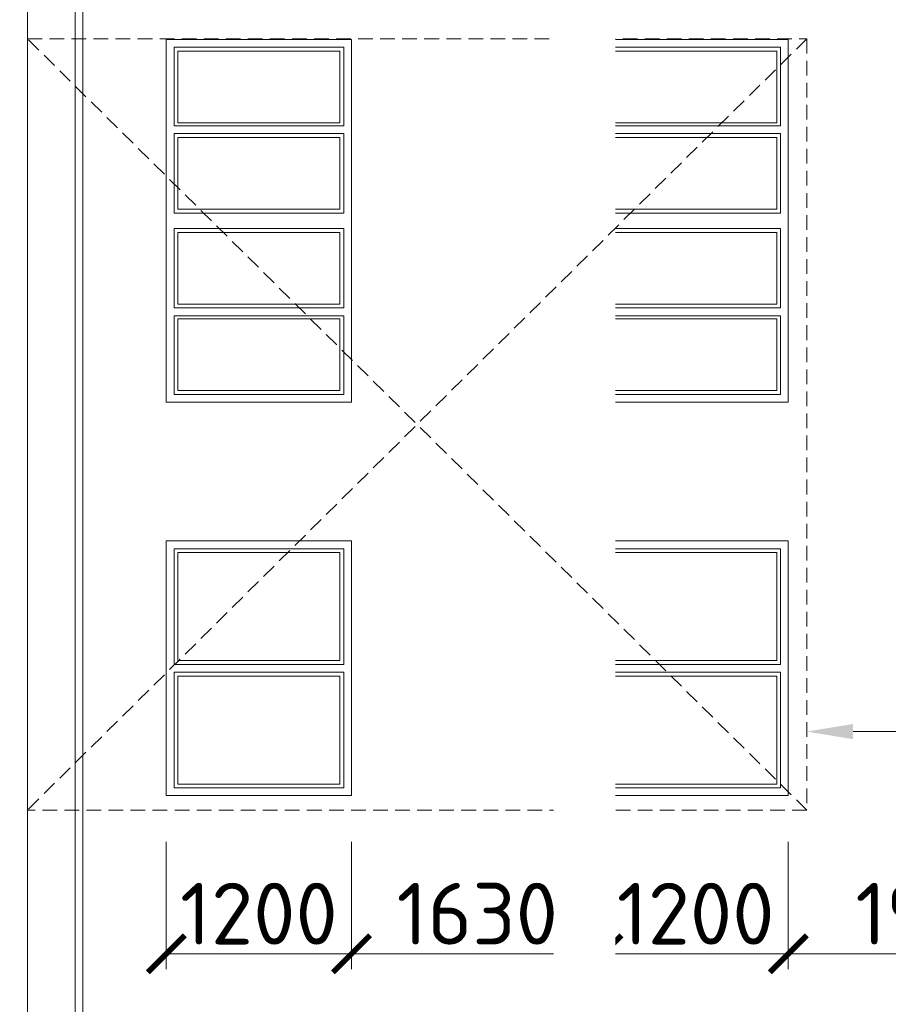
# Model space of a CAD drawing. Header units: millimetres. Extents: x -796345 to 3713765, y -2985421 to 2187451.
# Tile 47 of 256: x -59080 to -53452, y 32558 to 38938. Entities that reach past the tile are written whole.
import ezdxf
from ezdxf import colors
from ezdxf.entities.mleader import LeaderData, LeaderLine
from ezdxf.math import Vec2, Vec3

# ---------------------------------------------------------------- set-up
doc = ezdxf.new("R2010")
doc.units = ezdxf.units.MM
doc.header["$PDMODE"] = 1
doc.linetypes.add('HIDDEN', pattern=[9.525, 6.35, -3.175])
doc.layers.get('Defpoints').update_dxf_attribs({"color": 8})
for name, color, linetype, lineweight in [('A99_N_koty-200', 5, 'Continuous', 5), ('A99_N_txt-popis-50', 240, 'Continuous', 9), ('A99_S_kce-demolice', 30, 'Continuous', 20), ('A99_S_kce-pohl', 7, 'Continuous', 5)]:
    doc.layers.add(name, color=color, linetype=linetype, lineweight=lineweight)
doc.styles.add('A99_kota', font='isocpeur.ttf', dxfattribs={"height": 2})
doc.styles.add('A99_popis', font='isocpeur.ttf')
doc.dimstyles.new('A99_kota_200 new', dxfattribs={"dimscale": 200, "dimtxt": 2, "dimasz": 1.2, "dimexe": 0.5, "dimexo": 1.5, "dimgap": 0.3, "dimtad": 1, "dimdec": 0, "dimzin": 3, "dimdsep": 46, "dimtxsty": 'A99_kota', "dimblk": 'ARCHTICK', "dimcen": 2.5, "dimazin": 2, "dimtfac": 0.75, "dimtdec": 0, "dimtmove": 2, "dimatfit": 0, "dimfxl": 4, "dimfxlon": 1, "dimtolj": 1, "dimtzin": 0, "dimlwd": 5, "dimlwe": 5, "dimarcsym": 0})

# ---------------------------------------------------------------- blocks, each defined once
blk = doc.blocks.new('_ArchTick')
at = {"color": 0, "linetype": 'ByBlock', "const_width": 0.15}
blk.add_lwpolyline([(-0.5, -0.5), (0.5, 0.5)], dxfattribs=at)
blk = doc.blocks.new('*D331')
at = {"layer": 'A99_N_koty-200', "color": 0, "linetype": 'Continuous', "lineweight": 5, "transparency": 16777216}
for p, q in [((-54099.8, 33610), (-54099.8, 32785)), ((-52159.8, 33610), (-52159.8, 32785)), ((-52159.8, 32885), (-54099.8, 32885))]:
    blk.add_line(p, q, dxfattribs=at)
at = {"layer": 'Defpoints', "color": 0, "linetype": 'Continuous', "lineweight": 0, "transparency": 16777216}
for p in [(-54099.8, 33910), (-52159.8, 33910), (-54099.8, 32885)]:
    blk.add_point(p, dxfattribs=at)
at = {"layer": 'A99_N_koty-200', "color": 0, "linetype": 'Continuous', "lineweight": 5, "transparency": 16777216, "xscale": 240, "yscale": 240, "zscale": 240, "rotation": 180}
blk.add_blockref('_ArchTick', (-54099.8, 32885), dxfattribs=at)
at = {"layer": 'A99_N_koty-200', "color": 0, "linetype": 'Continuous', "lineweight": 5, "transparency": 16777216, "xscale": 240, "yscale": 240, "zscale": 240}
blk.add_blockref('_ArchTick', (-52159.8, 32885), dxfattribs=at)
at = {"layer": 'A99_N_koty-200', "color": 0, "linetype": 'Continuous', "lineweight": 5, "transparency": 16777216, "insert": (-53129.8, 33145), "char_height": 400, "attachment_point": 5, "style": 'A99_kota'}
blk.add_mtext('\\A1;1940', dxfattribs=at)
blk = doc.blocks.new('*D332')
at = {"layer": 'A99_N_koty-200', "color": 0, "linetype": 'Continuous', "lineweight": 5, "transparency": 16777216}
for p, q in [((-55299.8, 33610), (-55299.8, 32785)), ((-54099.8, 33610), (-54099.8, 32785)), ((-54099.8, 32885), (-55299.8, 32885))]:
    blk.add_line(p, q, dxfattribs=at)
at = {"layer": 'Defpoints', "color": 0, "linetype": 'Continuous', "lineweight": 0, "transparency": 16777216}
for p in [(-55299.8, 33910), (-54099.8, 33910), (-55299.8, 32885)]:
    blk.add_point(p, dxfattribs=at)
at = {"layer": 'A99_N_koty-200', "color": 0, "linetype": 'Continuous', "lineweight": 5, "transparency": 16777216, "xscale": 240, "yscale": 240, "zscale": 240, "rotation": 180}
blk.add_blockref('_ArchTick', (-55299.8, 32885), dxfattribs=at)
at = {"layer": 'A99_N_koty-200', "color": 0, "linetype": 'Continuous', "lineweight": 5, "transparency": 16777216, "xscale": 240, "yscale": 240, "zscale": 240}
blk.add_blockref('_ArchTick', (-54099.8, 32885), dxfattribs=at)
at = {"layer": 'A99_N_koty-200', "color": 0, "linetype": 'Continuous', "lineweight": 5, "transparency": 16777216, "insert": (-54699.8, 33145), "char_height": 400, "attachment_point": 5, "style": 'A99_kota'}
blk.add_mtext('\\A1;1200', dxfattribs=at)
blk = doc.blocks.new('*D333')
at = {"layer": 'A99_N_koty-200', "color": 0, "linetype": 'Continuous', "lineweight": 5, "transparency": 16777216}
for p, q in [((-56929.8, 33610), (-56929.8, 32785)), ((-55299.8, 33610), (-55299.8, 32785)), ((-55299.8, 32885), (-56929.8, 32885))]:
    blk.add_line(p, q, dxfattribs=at)
at = {"layer": 'Defpoints', "color": 0, "linetype": 'Continuous', "lineweight": 0, "transparency": 16777216}
for p in [(-56929.8, 33910), (-55299.8, 33910), (-56929.8, 32885)]:
    blk.add_point(p, dxfattribs=at)
at = {"layer": 'A99_N_koty-200', "color": 0, "linetype": 'Continuous', "lineweight": 5, "transparency": 16777216, "xscale": 240, "yscale": 240, "zscale": 240, "rotation": 180}
blk.add_blockref('_ArchTick', (-56929.8, 32885), dxfattribs=at)
at = {"layer": 'A99_N_koty-200', "color": 0, "linetype": 'Continuous', "lineweight": 5, "transparency": 16777216, "xscale": 240, "yscale": 240, "zscale": 240}
blk.add_blockref('_ArchTick', (-55299.8, 32885), dxfattribs=at)
at = {"layer": 'A99_N_koty-200', "color": 0, "linetype": 'Continuous', "lineweight": 5, "transparency": 16777216, "insert": (-56114.8, 33145), "char_height": 400, "attachment_point": 5, "style": 'A99_kota'}
blk.add_mtext('\\A1;1630', dxfattribs=at)
blk = doc.blocks.new('*D334')
at = {"layer": 'A99_N_koty-200', "color": 0, "linetype": 'Continuous', "lineweight": 5, "transparency": 16777216}
for p, q in [((-58129.8, 33610), (-58129.8, 32785)), ((-56929.8, 33610), (-56929.8, 32785)), ((-56929.8, 32885), (-58129.8, 32885))]:
    blk.add_line(p, q, dxfattribs=at)
at = {"layer": 'Defpoints', "color": 0, "linetype": 'Continuous', "lineweight": 0, "transparency": 16777216}
for p in [(-58129.8, 33910), (-56929.8, 33910), (-58129.8, 32885)]:
    blk.add_point(p, dxfattribs=at)
at = {"layer": 'A99_N_koty-200', "color": 0, "linetype": 'Continuous', "lineweight": 5, "transparency": 16777216, "xscale": 240, "yscale": 240, "zscale": 240, "rotation": 180}
blk.add_blockref('_ArchTick', (-58129.8, 32885), dxfattribs=at)
at = {"layer": 'A99_N_koty-200', "color": 0, "linetype": 'Continuous', "lineweight": 5, "transparency": 16777216, "xscale": 240, "yscale": 240, "zscale": 240}
blk.add_blockref('_ArchTick', (-56929.8, 32885), dxfattribs=at)
at = {"layer": 'A99_N_koty-200', "color": 0, "linetype": 'Continuous', "lineweight": 5, "transparency": 16777216, "insert": (-57529.8, 33145), "char_height": 400, "attachment_point": 5, "style": 'A99_kota'}
blk.add_mtext('\\A1;1200', dxfattribs=at)

msp = doc.modelspace()

# ---------------------------------------------------------------- linework, layer by layer
at = {"layer": 'A99_S_kce-demolice', "color": 23, "linetype": 'Continuous', "lineweight": 15, "ltscale": 18}
for p, q in [((-58129.8, 36460), (-58129.8, 38810)), ((-56929.8, 38810), (-58129.8, 38810)), ((-56929.8, 36460), (-56929.8, 38810)), ((-55299.8, 36460), (-55299.8, 38810)), ((-54099.8, 38810), (-55299.8, 38810)), ((-54099.8, 36460), (-54099.8, 38810)), ((-56979.8, 38760), (-58079.8, 38760)), ((-58079.8, 38277.5), (-58079.8, 38760)), ((-56979.8, 38277.5), (-56979.8, 38760)), ((-54149.8, 38760), (-55249.8, 38760)), ((-55249.8, 38277.5), (-55249.8, 38760)), ((-54149.8, 38277.5), (-54149.8, 38760)), ((-58079.8, 37685), (-58079.8, 38200)), ((-56979.8, 37685), (-56979.8, 38200)), ((-55249.8, 37685), (-55249.8, 38200)), ((-54149.8, 37685), (-54149.8, 38200)), ((-56979.8, 37685), (-58079.8, 37685)), ((-54149.8, 37685), (-55249.8, 37685)), ((-56979.8, 37585), (-58079.8, 37585)), ((-58079.8, 37585), (-58079.8, 37070)), ((-56979.8, 37585), (-56979.8, 37070)), ((-54149.8, 37585), (-55249.8, 37585)), ((-55249.8, 37585), (-55249.8, 37070)), ((-54149.8, 37585), (-54149.8, 37070)), ((-58079.8, 36992.5), (-58079.8, 36510)), ((-56979.8, 36992.5), (-56979.8, 36510)), ((-55249.8, 36992.5), (-55249.8, 36510)), ((-54149.8, 36992.5), (-54149.8, 36510)), ((-56979.8, 36510), (-58079.8, 36510)), ((-56979.8, 36510), (-58079.8, 36510)), ((-54149.8, 36510), (-55249.8, 36510)), ((-54149.8, 36510), (-55249.8, 36510)), ((-56929.8, 36460), (-58129.8, 36460)), ((-56929.8, 36460), (-58129.8, 36460)), ((-54099.8, 36460), (-55299.8, 36460)), ((-54099.8, 36460), (-55299.8, 36460)), ((-56929.8, 35560), (-58129.8, 35560)), ((-58129.8, 33910), (-58129.8, 35560)), ((-56929.8, 33910), (-56929.8, 35560)), ((-54099.8, 35560), (-55299.8, 35560)), ((-55299.8, 33910), (-55299.8, 35560)), ((-54099.8, 33910), (-54099.8, 35560)), ((-56979.8, 35510), (-58079.8, 35510)), ((-58079.8, 34760), (-58079.8, 35510)), ((-57004.8, 35485), (-58054.8, 35485)), ((-58054.8, 34785), (-58054.8, 35485)), ((-57004.8, 34785), (-57004.8, 35485)), ((-56979.8, 34760), (-56979.8, 35510)), ((-54149.8, 35510), (-55249.8, 35510)), ((-55249.8, 34760), (-55249.8, 35510)), ((-54174.8, 35485), (-55224.8, 35485)), ((-55224.8, 34785), (-55224.8, 35485)), ((-54174.8, 34785), (-54174.8, 35485)), ((-54149.8, 34760), (-54149.8, 35510)), ((-57004.8, 34785), (-58054.8, 34785)), ((-54174.8, 34785), (-55224.8, 34785)), ((-56979.8, 34760), (-58079.8, 34760)), ((-58079.8, 33960), (-58079.8, 34710)), ((-56979.8, 34710), (-58079.8, 34710)), ((-56979.8, 33960), (-56979.8, 34710)), ((-54149.8, 34760), (-55249.8, 34760)), ((-55249.8, 33960), (-55249.8, 34710)), ((-54149.8, 34710), (-55249.8, 34710)), ((-54149.8, 33960), (-54149.8, 34710)), ((-58054.8, 33985), (-58054.8, 34685)), ((-57004.8, 34685), (-58054.8, 34685)), ((-57004.8, 33985), (-57004.8, 34685)), ((-55224.8, 33985), (-55224.8, 34685)), ((-54174.8, 34685), (-55224.8, 34685)), ((-54174.8, 33985), (-54174.8, 34685)), ((-56979.8, 33960), (-58079.8, 33960)), ((-57004.8, 33985), (-58054.8, 33985)), ((-54149.8, 33960), (-55249.8, 33960)), ((-54174.8, 33985), (-55224.8, 33985)), ((-56929.8, 33910), (-58129.8, 33910)), ((-54099.8, 33910), (-55299.8, 33910))]:
    msp.add_line(p, q, dxfattribs=at)
at = {"layer": 'A99_S_kce-demolice', "color": 23, "linetype": 'HIDDEN', "lineweight": 15, "ltscale": 15}
msp.add_lwpolyline([(-59029.8, 38815), (-53979.8, 38815), (-53979.8, 33815), (-59029.8, 33815)], close=True, dxfattribs=at)
at = {"layer": 'A99_S_kce-demolice', "color": 23, "linetype": 'Continuous', "lineweight": 15, "ltscale": 18}
for points in [[(-56979.8, 38760), (-56979.8, 38250), (-58079.8, 38250), (-58079.8, 38760)], [(-57004.8, 38735), (-57004.8, 38270), (-58054.8, 38270), (-58054.8, 38735)], [(-54149.8, 38760), (-54149.8, 38250), (-55249.8, 38250), (-55249.8, 38760)], [(-54174.8, 38735), (-54174.8, 38270), (-55224.8, 38270), (-55224.8, 38735)], [(-57004.8, 38175), (-57004.8, 37710), (-58054.8, 37710), (-58054.8, 38175)], [(-54174.8, 38175), (-54174.8, 37710), (-55224.8, 37710), (-55224.8, 38175)], [(-57004.8, 37095), (-57004.8, 37560), (-58054.8, 37560), (-58054.8, 37095)], [(-54174.8, 37095), (-54174.8, 37560), (-55224.8, 37560), (-55224.8, 37095)], [(-56979.8, 36510), (-56979.8, 37020), (-58079.8, 37020), (-58079.8, 36510)], [(-54149.8, 36510), (-54149.8, 37020), (-55249.8, 37020), (-55249.8, 36510)], [(-57004.8, 36535), (-57004.8, 37000), (-58054.8, 37000), (-58054.8, 36535)], [(-54174.8, 36535), (-54174.8, 37000), (-55224.8, 37000), (-55224.8, 36535)]]:
    msp.add_lwpolyline(points, close=True, dxfattribs=at)
for points in [[(-58079.8, 38200), (-56979.8, 38200)], [(-55249.8, 38200), (-54149.8, 38200)], [(-58079.8, 37070), (-56979.8, 37070)], [(-55249.8, 37070), (-54149.8, 37070)]]:
    msp.add_lwpolyline(points, dxfattribs=at)
at = {"layer": 'A99_S_kce-pohl', "lineweight": 5}
for p, q in [((-59029.8, -890), (-59029.8, 75470)), ((-58719.8, 39665), (-58719.8, 29825)), ((-58669.8, 39665), (-58669.8, 29825))]:
    msp.add_line(p, q, dxfattribs=at)

# ---------------------------------------------------------------- dimensions: what is measured, and where the dimension line sits
at = {"layer": 'A99_N_koty-200', "color": 5, "linetype": 'Continuous', "lineweight": 5}
for base, p1, p2, picture, middle in [((-58129.8, 32885), (-56929.8, 33910), (-58129.8, 33910), '*D334', (-57529.8, 33145)), ((-56929.8, 32885), (-55299.8, 33910), (-56929.8, 33910), '*D333', (-56114.8, 33145))]:
    dim = msp.add_linear_dim(base=base, p1=p1, p2=p2, dimstyle='A99_kota_200 new', override={"dimscale": 0, "dimtix": 1, "dimtofl": 1, "dimtmove": 2, "dimatfit": 0}, dxfattribs=at)
    dim.commit()
    dim.dimension.update_dxf_attribs({"geometry": picture, "text_midpoint": middle})

# ---------------------------------------------------------------- leaders
at = {"layer": 'A99_N_txt-popis-50', "lineweight": 9}
ml = msp.add_multileader_mtext('Standard', dxfattribs=at)
ml.set_content('\\A1;{\\C256;osazení nových sekčních vrat\\PII. etapa)}', color=1, style='A99_popis')
ml.set_leader_properties(color=256, linetype='ByLayer', lineweight=-1)
ml.build(insert=Vec2(0, 0))
ml.multileader.update_dxf_attribs({"dogleg_length": 6.4, "arrow_head_size": 200, "scale": 200})
ctx = ml.context
ctx.base_point, ctx.scale, ctx.char_height, ctx.arrow_head_size, ctx.landing_gap_size, ctx.plane_origin = Vec3(9755, 35330), 200, 400, 200, 400, Vec3(8542.5, 27235)
ctx.text_align_type = 1
notes = []
notes.append((ctx, [(0, (1, 1, 0), (9112.5, 35330), (1, 0), 642.5, [(0, [(5985, 35330)], 0, [])])]))
ctx.mtext.insert, ctx.mtext.width, ctx.mtext.alignment, ctx.mtext.flow_direction = Vec3(13795, 35590), 7394.888, 2, 5
for ctx, leaders in notes:
    for number, flags, end, landing, length, lines in leaders:
        leader = LeaderData()
        leader.index, (leader.has_last_leader_line, leader.has_dogleg_vector, leader.attachment_direction) = number, flags
        leader.last_leader_point, leader.dogleg_vector, leader.dogleg_length = Vec3(end), Vec3(landing), length
        for number, points, colour, breaks in lines:
            line = LeaderLine()
            line.index, line.vertices, line.color, line.breaks = number, Vec3.list(points), colors.encode_raw_color(colour), breaks
            leader.lines.append(line)
        ctx.leaders.append(leader)

# ---------------------------------------------------------------- next in the draw order: leaders
ml = msp.add_multileader_mtext('Standard', dxfattribs=at)
ml.set_content('\\A1;{\\C256;demontáž vrat}', color=1, style='A99_popis')
ml.set_leader_properties(color=256, linetype='ByLayer', lineweight=-1)
ml.build(insert=Vec2(0, 0))
ml.multileader.update_dxf_attribs({"dogleg_length": 1, "arrow_head_size": 300, "scale": 200})
ctx = ml.context
ctx.base_point, ctx.scale, ctx.char_height, ctx.arrow_head_size, ctx.landing_gap_size, ctx.plane_origin, ctx.plane_x_axis, ctx.plane_y_axis = Vec3(-51290, 48155), 200, 400, 300, 250, Vec3(-61745.8, 43570), Vec3(0, -1), Vec3(1, 0)
notes = []
notes.append((ctx, [(1, (1, 1, 0), (-51290, 41615), (0, 1), 2560, [(0, [(-54445, 41630)], 0, [])])]))
ctx.mtext.insert, ctx.mtext.text_direction, ctx.mtext.rotation, ctx.mtext.width, ctx.mtext.defined_height, ctx.mtext.flow_direction = Vec3(-51089.8, 47905), Vec3(0, -1), 4.712389, 4450, 3113.3, 5
ctx.mtext.has_bg_fill, ctx.mtext.bg_color, ctx.mtext.bg_scale_factor, ctx.mtext.bg_transparency, ctx.mtext.use_window_bg_color = 1, -1073741824, 1, 0, 1
for ctx, leaders in notes:
    for number, flags, end, landing, length, lines in leaders:
        leader = LeaderData()
        leader.index, (leader.has_last_leader_line, leader.has_dogleg_vector, leader.attachment_direction) = number, flags
        leader.last_leader_point, leader.dogleg_vector, leader.dogleg_length = Vec3(end), Vec3(landing), length
        for number, points, colour, breaks in lines:
            line = LeaderLine()
            line.index, line.vertices, line.color, line.breaks = number, Vec3.list(points), colors.encode_raw_color(colour), breaks
            leader.lines.append(line)
        ctx.leaders.append(leader)

# ---------------------------------------------------------------- next in the draw order: leaders
ml = msp.add_multileader_mtext('Standard', dxfattribs=at)
ml.set_content('\\A1;{\\C256;vybourání otv. 5,0 x 5,2m pro nová vrata}', color=1, style='A99_popis')
ml.set_leader_properties(color=256, linetype='ByLayer', lineweight=-1)
ml.build(insert=Vec2(0, 0))
ml.multileader.update_dxf_attribs({"dogleg_length": 1, "arrow_head_size": 300, "scale": 200})
ctx = ml.context
ctx.base_point, ctx.scale, ctx.char_height, ctx.arrow_head_size, ctx.landing_gap_size, ctx.plane_origin, ctx.plane_x_axis, ctx.plane_y_axis = Vec3(-52645, 41710), 200, 400, 300, 250, Vec3(-61680.8, 36265), Vec3(0, -1), Vec3(1, 0)
notes = []
notes.append((ctx, [(1, (1, 1, 0), (-52645, 34325), (0, 1), 645, [(0, [(-53979.8, 34325)], 0, [])])]))
ctx.mtext.insert, ctx.mtext.text_direction, ctx.mtext.rotation, ctx.mtext.width, ctx.mtext.defined_height, ctx.mtext.flow_direction = Vec3(-52385, 41460), Vec3(0, -1), 4.712389, 6587.804, 1693.3, 5
ctx.mtext.has_bg_fill, ctx.mtext.bg_color, ctx.mtext.bg_scale_factor, ctx.mtext.bg_transparency, ctx.mtext.use_window_bg_color = 1, -1073741824, 1, 0, 1
for ctx, leaders in notes:
    for number, flags, end, landing, length, lines in leaders:
        leader = LeaderData()
        leader.index, (leader.has_last_leader_line, leader.has_dogleg_vector, leader.attachment_direction) = number, flags
        leader.last_leader_point, leader.dogleg_vector, leader.dogleg_length = Vec3(end), Vec3(landing), length
        for number, points, colour, breaks in lines:
            line = LeaderLine()
            line.index, line.vertices, line.color, line.breaks = number, Vec3.list(points), colors.encode_raw_color(colour), breaks
            leader.lines.append(line)
        ctx.leaders.append(leader)

# ---------------------------------------------------------------- next in the draw order: leaders
ml = msp.add_multileader_mtext('Standard', dxfattribs=at)
ml.set_content('\\A1;{\\C256;výměna vrat za nová}', color=1, style='A99_popis')
ml.set_leader_properties(color=256, linetype='ByLayer', lineweight=-1)
ml.build(insert=Vec2(0, 0))
ml.multileader.update_dxf_attribs({"dogleg_length": 1, "arrow_head_size": 300, "scale": 200})
ctx = ml.context
ctx.base_point, ctx.scale, ctx.char_height, ctx.arrow_head_size, ctx.landing_gap_size, ctx.plane_origin, ctx.plane_x_axis, ctx.plane_y_axis = Vec3(-50155, 55645), 200, 400, 300, 250, Vec3(-60650.8, 52840), Vec3(0, -1), Vec3(1, 0)
notes = []
notes.append((ctx, [(0, (1, 1, 0), (-50155, 56290), (0, -1), 645, [(0, [(-54712.3, 56290)], 0, [])])]))
ctx.mtext.insert, ctx.mtext.text_direction, ctx.mtext.rotation, ctx.mtext.width, ctx.mtext.defined_height, ctx.mtext.flow_direction = Vec3(-49895, 55395), Vec3(0, -1), 4.712389, 5155.171, 1693.3, 5
ctx.mtext.has_bg_fill, ctx.mtext.bg_color, ctx.mtext.bg_scale_factor, ctx.mtext.bg_transparency, ctx.mtext.use_window_bg_color = 1, -1073741824, 1, 0, 1
for ctx, leaders in notes:
    for number, flags, end, landing, length, lines in leaders:
        leader = LeaderData()
        leader.index, (leader.has_last_leader_line, leader.has_dogleg_vector, leader.attachment_direction) = number, flags
        leader.last_leader_point, leader.dogleg_vector, leader.dogleg_length = Vec3(end), Vec3(landing), length
        for number, points, colour, breaks in lines:
            line = LeaderLine()
            line.index, line.vertices, line.color, line.breaks = number, Vec3.list(points), colors.encode_raw_color(colour), breaks
            leader.lines.append(line)
        ctx.leaders.append(leader)

# ---------------------------------------------------------------- next in the draw order: dimensions: what is measured, and where the dimension line sits
at = {"layer": 'A99_N_koty-200', "color": 5, "linetype": 'Continuous', "lineweight": 5}
for base, p1, p2, picture, middle in [((-55299.8, 32885), (-54099.8, 33910), (-55299.8, 33910), '*D332', (-54699.8, 33145)), ((-54099.8, 32885), (-52159.8, 33910), (-54099.8, 33910), '*D331', (-53129.8, 33145))]:
    dim = msp.add_linear_dim(base=base, p1=p1, p2=p2, dimstyle='A99_kota_200 new', override={"dimscale": 0, "dimtix": 1, "dimtofl": 1, "dimtmove": 2, "dimatfit": 0}, dxfattribs=at)
    dim.commit()
    dim.dimension.update_dxf_attribs({"geometry": picture, "text_midpoint": middle})

# ---------------------------------------------------------------- next in the draw order: leaders
at = {"layer": 'A99_N_txt-popis-50', "lineweight": 9}
ml = msp.add_multileader_mtext('Standard', dxfattribs=at)
ml.set_content('{\\C256;vybourání otvoru pro dveře}', color=1, style='A99_popis')
ml.set_leader_properties(color=256, linetype='ByLayer', lineweight=-1)
ml.build(insert=Vec2(0, 0))
ml.multileader.update_dxf_attribs({"dogleg_length": 1, "arrow_head_size": 300, "scale": 200})
ctx = ml.context
ctx.base_point, ctx.scale, ctx.char_height, ctx.arrow_head_size, ctx.landing_gap_size, ctx.plane_origin, ctx.plane_x_axis, ctx.plane_y_axis = Vec3(-55480, 66062.3), 200, 400, 300, 250, Vec3(-65975.8, 63257.3), Vec3(0, -1), Vec3(1, 0)
notes = []
notes.append((ctx, [(0, (1, 1, 0), (-55480, 66707.3), (0, -1), 645, [(0, [(-57175, 66707.3)], 0, [])])]))
ctx.mtext.insert, ctx.mtext.text_direction, ctx.mtext.rotation, ctx.mtext.width, ctx.mtext.defined_height, ctx.mtext.flow_direction = Vec3(-55220, 65812.3), Vec3(0, -1), 4.712389, 4698.59, 1693.3, 5
ctx.mtext.has_bg_fill, ctx.mtext.bg_color, ctx.mtext.bg_scale_factor, ctx.mtext.bg_transparency, ctx.mtext.use_window_bg_color = 1, -1073741824, 1, 0, 1
for ctx, leaders in notes:
    for number, flags, end, landing, length, lines in leaders:
        leader = LeaderData()
        leader.index, (leader.has_last_leader_line, leader.has_dogleg_vector, leader.attachment_direction) = number, flags
        leader.last_leader_point, leader.dogleg_vector, leader.dogleg_length = Vec3(end), Vec3(landing), length
        for number, points, colour, breaks in lines:
            line = LeaderLine()
            line.index, line.vertices, line.color, line.breaks = number, Vec3.list(points), colors.encode_raw_color(colour), breaks
            leader.lines.append(line)
        ctx.leaders.append(leader)

# ---------------------------------------------------------------- next in the draw order: leaders
ml = msp.add_multileader_mtext('Standard', dxfattribs=at)
ml.set_content('{\\C256;vybourání otvoru pro dveře}', color=1, style='A99_popis')
ml.set_leader_properties(color=256, linetype='ByLayer', lineweight=-1)
ml.build(insert=Vec2(0, 0))
ml.multileader.update_dxf_attribs({"dogleg_length": 1, "arrow_head_size": 300, "scale": 200})
ctx = ml.context
ctx.base_point, ctx.scale, ctx.char_height, ctx.arrow_head_size, ctx.landing_gap_size, ctx.plane_origin, ctx.plane_x_axis, ctx.plane_y_axis = Vec3(-55480, 48107.3), 200, 400, 300, 250, Vec3(-65975.8, 45302.3), Vec3(0, -1), Vec3(1, 0)
notes = []
notes.append((ctx, [(0, (1, 1, 0), (-55480, 48752.3), (0, -1), 645, [(0, [(-57175, 48752.3)], 0, [])])]))
ctx.mtext.insert, ctx.mtext.text_direction, ctx.mtext.rotation, ctx.mtext.width, ctx.mtext.defined_height, ctx.mtext.flow_direction = Vec3(-55220, 47857.3), Vec3(0, -1), 4.712389, 4264.955, 1693.3, 5
ctx.mtext.has_bg_fill, ctx.mtext.bg_color, ctx.mtext.bg_scale_factor, ctx.mtext.bg_transparency, ctx.mtext.use_window_bg_color = 1, -1073741824, 1, 0, 1
for ctx, leaders in notes:
    for number, flags, end, landing, length, lines in leaders:
        leader = LeaderData()
        leader.index, (leader.has_last_leader_line, leader.has_dogleg_vector, leader.attachment_direction) = number, flags
        leader.last_leader_point, leader.dogleg_vector, leader.dogleg_length = Vec3(end), Vec3(landing), length
        for number, points, colour, breaks in lines:
            line = LeaderLine()
            line.index, line.vertices, line.color, line.breaks = number, Vec3.list(points), colors.encode_raw_color(colour), breaks
            leader.lines.append(line)
        ctx.leaders.append(leader)

# ---------------------------------------------------------------- next in the draw order: linework, layer by layer
at = {"layer": 'A99_S_kce-demolice', "color": 23, "linetype": 'HIDDEN', "lineweight": 15, "ltscale": 15}
for points in [[(-53979.8, 38815), (-59029.8, 33815)], [(-53979.8, 33815), (-59029.8, 38815)]]:
    msp.add_lwpolyline(points, dxfattribs=at)

# ---------------------------------------------------------------- next in the draw order: leaders
at = {"layer": 'A99_N_txt-popis-50', "lineweight": 9}
ml = msp.add_multileader_mtext('Standard', dxfattribs=at)
ml.set_content('\\A1;{\\C256;výměna vrat za nová}', color=1, style='A99_popis')
ml.set_leader_properties(color=256, linetype='ByLayer', lineweight=-1)
ml.build(insert=Vec2(0, 0))
ml.multileader.update_dxf_attribs({"dogleg_length": 1, "arrow_head_size": 300, "scale": 200})
ctx = ml.context
ctx.base_point, ctx.scale, ctx.char_height, ctx.arrow_head_size, ctx.landing_gap_size, ctx.plane_origin, ctx.plane_x_axis, ctx.plane_y_axis = Vec3(-50155, 73137.5), 200, 400, 300, 250, Vec3(-60650.8, 70332.5), Vec3(0, -1), Vec3(1, 0)
notes = []
notes.append((ctx, [(0, (1, 1, 0), (-50155, 73782.5), (0, -1), 645, [(0, [(-54712.3, 73782.5)], 0, [])])]))
ctx.mtext.insert, ctx.mtext.text_direction, ctx.mtext.rotation, ctx.mtext.width, ctx.mtext.defined_height, ctx.mtext.flow_direction = Vec3(-49895, 72887.5), Vec3(0, -1), 4.712389, 5155.171, 1693.3, 5
ctx.mtext.has_bg_fill, ctx.mtext.bg_color, ctx.mtext.bg_scale_factor, ctx.mtext.bg_transparency, ctx.mtext.use_window_bg_color = 1, -1073741824, 1, 0, 1
for ctx, leaders in notes:
    for number, flags, end, landing, length, lines in leaders:
        leader = LeaderData()
        leader.index, (leader.has_last_leader_line, leader.has_dogleg_vector, leader.attachment_direction) = number, flags
        leader.last_leader_point, leader.dogleg_vector, leader.dogleg_length = Vec3(end), Vec3(landing), length
        for number, points, colour, breaks in lines:
            line = LeaderLine()
            line.index, line.vertices, line.color, line.breaks = number, Vec3.list(points), colors.encode_raw_color(colour), breaks
            leader.lines.append(line)
        ctx.leaders.append(leader)

# ---------------------------------------------------------------- next in the draw order: leaders
ml = msp.add_multileader_mtext('Standard', dxfattribs=at)
ml.set_content('\\A1;{\\C256;zatepleni\\Ppřístavku}', color=1, style='A99_popis')
ml.set_leader_properties(color=256, linetype='ByLayer', lineweight=-1)
ml.build(insert=Vec2(0, 0))
ml.multileader.update_dxf_attribs({"dogleg_length": 1, "arrow_head_size": 300, "scale": 200})
ctx = ml.context
ctx.base_point, ctx.scale, ctx.char_height, ctx.arrow_head_size, ctx.landing_gap_size, ctx.plane_origin, ctx.plane_x_axis, ctx.plane_y_axis = Vec3(-51320, 79065), 200, 400, 300, 250, Vec3(-60650.8, 76260), Vec3(0, -1), Vec3(1, 0)
notes = []
notes.append((ctx, [(0, (1, 1, 0), (-51320, 79710), (0, -1), 645, [(0, [(-56315, 79710)], 0, [])])]))
ctx.mtext.insert, ctx.mtext.text_direction, ctx.mtext.rotation, ctx.mtext.width, ctx.mtext.defined_height, ctx.mtext.flow_direction = Vec3(-51060, 78815), Vec3(0, -1), 4.712389, 2520, 1693.3, 5
ctx.mtext.has_bg_fill, ctx.mtext.bg_color, ctx.mtext.bg_scale_factor, ctx.mtext.bg_transparency, ctx.mtext.use_window_bg_color = 1, -1073741824, 1, 0, 1
for ctx, leaders in notes:
    for number, flags, end, landing, length, lines in leaders:
        leader = LeaderData()
        leader.index, (leader.has_last_leader_line, leader.has_dogleg_vector, leader.attachment_direction) = number, flags
        leader.last_leader_point, leader.dogleg_vector, leader.dogleg_length = Vec3(end), Vec3(landing), length
        for number, points, colour, breaks in lines:
            line = LeaderLine()
            line.index, line.vertices, line.color, line.breaks = number, Vec3.list(points), colors.encode_raw_color(colour), breaks
            leader.lines.append(line)
        ctx.leaders.append(leader)

# ---------------------------------------------------------------- next in the draw order: leaders
ml = msp.add_multileader_mtext('Standard', dxfattribs=at)
ml.set_content('{\\C256;demontáž a zpětná klimatizační jednotky}', color=1, style='A99_popis')
ml.set_leader_properties(color=256, linetype='ByLayer', lineweight=-1)
ml.build(insert=Vec2(0, 0))
ml.multileader.update_dxf_attribs({"dogleg_length": 1, "arrow_head_size": 300, "scale": 200})
ctx = ml.context
ctx.base_point, ctx.scale, ctx.char_height, ctx.arrow_head_size, ctx.landing_gap_size, ctx.plane_origin, ctx.plane_x_axis, ctx.plane_y_axis = Vec3(-51305, 87385), 200, 400, 300, 250, Vec3(-61800.8, 84717.5), Vec3(0, -1), Vec3(1, 0)
notes = []
notes.append((ctx, [(1, (1, 1, 0), (-51305, 81200), (0, 1), 645, [(0, [(-56090.4, 81200)], 0, [])])]))
ctx.mtext.insert, ctx.mtext.text_direction, ctx.mtext.rotation, ctx.mtext.width, ctx.mtext.defined_height, ctx.mtext.flow_direction = Vec3(-51045, 87135), Vec3(0, -1), 4.712389, 5199.634, 1693.3, 5
ctx.mtext.has_bg_fill, ctx.mtext.bg_color, ctx.mtext.bg_scale_factor, ctx.mtext.bg_transparency, ctx.mtext.use_window_bg_color = 1, -1073741824, 1, 0, 1
for ctx, leaders in notes:
    for number, flags, end, landing, length, lines in leaders:
        leader = LeaderData()
        leader.index, (leader.has_last_leader_line, leader.has_dogleg_vector, leader.attachment_direction) = number, flags
        leader.last_leader_point, leader.dogleg_vector, leader.dogleg_length = Vec3(end), Vec3(landing), length
        for number, points, colour, breaks in lines:
            line = LeaderLine()
            line.index, line.vertices, line.color, line.breaks = number, Vec3.list(points), colors.encode_raw_color(colour), breaks
            leader.lines.append(line)
        ctx.leaders.append(leader)

doc.saveas('drawing.dxf')
